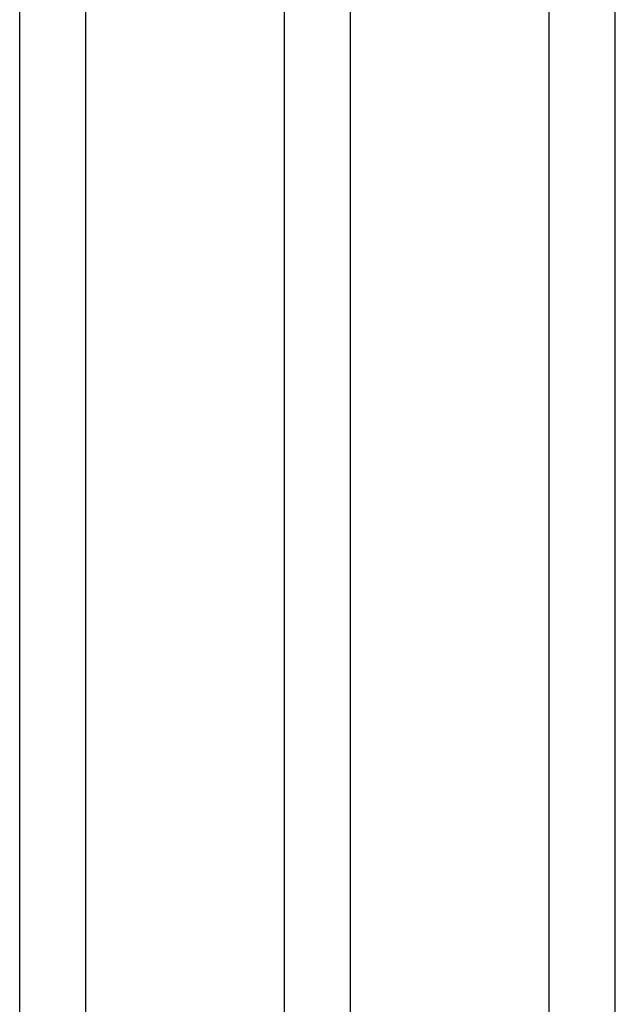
# Model space of a CAD drawing. Header units: millimetres. Extents: x 0 to 594, y 0 to 420.
# Tile 21 of 56: x 211.24 to 218.44, y 88.35 to 100.26. Entities that reach past the tile are written whole.
import ezdxf

# ---------------------------------------------------------------- set-up
doc = ezdxf.new("R2010")
doc.units = ezdxf.units.MM
doc.header["$LTSCALE"] = 32.67
doc.layers.add('00_COMPONENTS', color=7, linetype='CONTINUOUS')

msp = doc.modelspace()

# ---------------------------------------------------------------- linework, layer by layer
at = {"layer": '00_COMPONENTS', "color": 7}
for p, q in [((218.4388, 82.9476), (218.4388, 134.2516)), ((217.6388, 82.9476), (217.6388, 133.4516)), ((211.2388, 82.9476), (211.2388, 131.7716)), ((212.0388, 82.9476), (212.0388, 131.7716)), ((214.4388, 82.9476), (214.4388, 131.7716)), ((215.2388, 82.9476), (215.2388, 131.7716))]:
    msp.add_line(p, q, dxfattribs=at)

doc.saveas('drawing.dxf')
